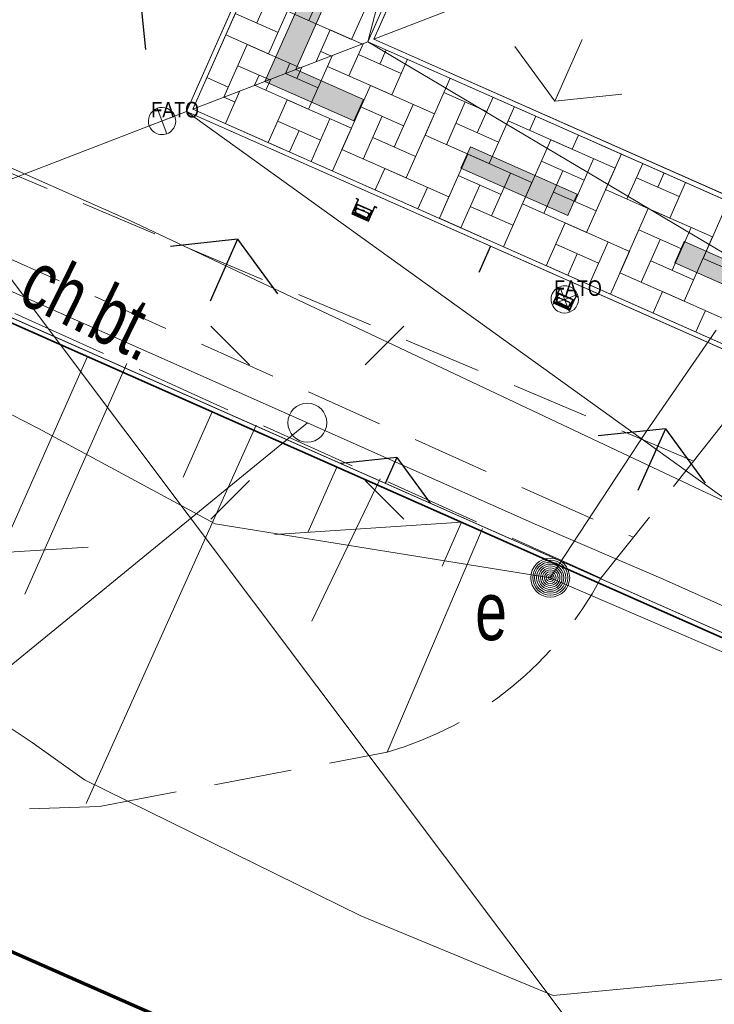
# Model space of a CAD drawing. Header units: metres. Extents: x -1013 to 1491576, y -5789570 to 1032.
# Tile 18 of 62: x -16 to -7, y -16 to -3. Entities that reach past the tile are written whole.
import ezdxf
from ezdxf.xclip import XClip

# ---------------------------------------------------------------- set-up
doc = ezdxf.new("R2010")
doc.units = ezdxf.units.M
doc.header["$MEASUREMENT"] = 0
doc.header["$XCLIPFRAME"] = 0
for name, pattern in [('2_BUBZ02', [1.75, 1.25, -0.5]), ('2_KTCR02', [1.5, 1, -0.5]), ('Kropki i Kreski', [7.2, 3.6, -1.8, 0, -1.8]), ('Przerywana', [4.8, 2.4, -2.4])]:
    doc.linetypes.add(name, pattern=pattern)
doc.layers.add('130-Z Teren', color=7, linetype='Continuous')
doc.layers.add('700-L Mapa 1_1000 dwg', color=7, linetype='Continuous')
for name, color, linetype, lineweight in [('130-Z Teren1', 7, 'Continuous', 13), ('130-Z Teren114', 113, 'Continuous', 25), ('130-Z Teren21', 37, 'Continuous', 5), ('130-Z Teren252', 70, 'Continuous', 13), ('130-Z Teren69', 41, 'Continuous', 13), ('130-Z Teren93', 254, 'Continuous', 13), ('130-Z Teren94', 9, 'Continuous', 13), ('310-W Oświetlenie1', 7, 'Continuous', 13), ('310-W Oświetlenie85', 1, 'Continuous', 25), ('450-K Belki21', 37, 'Continuous', 5), ('450-K Belki69', 41, 'Continuous', 13), ('703-L Płaszczyzny podejścia 2D3', 152, 'Continuous', 30), ('704-L Płaszczyzny podejścia 3D38', 171, 'Continuous', 35), ('720-L Oznakowanie lądowiska1', 7, 'Continuous', 13), ('720-L Oznakowanie lądowiska91', 255, 'Continuous', 13), ('720-L Oznakowanie lądowiska94', 9, 'Continuous', 13), ('798-L Zakres inwestycji9', 142, 'Continuous', 70), ('810-G Ogólne2', 4, 'Continuous', 20), ('ex_02_DXF_MZ_5_BUBZ_D_L_17', 9, 'Continuous', 18), ('ex_02_DXF_MZ_5_Dzialki7', 9, 'Continuous', 18), ('ex_02_DXF_MZ_5_KTCR_D_L_17', 9, 'Continuous', 18), ('ex_02_DXF_MZ_5_KTCR_E_T_17', 9, 'Continuous', 18), ('ex_02_DXF_MZ_5_SUPE_D_L_31', 9, 'Continuous', 18), ('ex_02_DXF_MZ_5_SUPW_D_L_05', 9, 'Continuous', 18), ('ex_02_DXF_MZ_5_SUSM_D_T_07', 9, 'Continuous', 18), ('ex_02_DXF_MZ_5_SUSM_D_T_37', 9, 'Continuous', 18), ('ex_02_DXF_MZ_5_SUUE_D_T_97', 9, 'Continuous', 18), ('ex_02_DXF_MZ_5_SUUE_E_T_87', 9, 'Continuous', 18)]:
    doc.layers.add(name, color=color, linetype=linetype, lineweight=lineweight)
doc.styles.add('STYL_AUTOMATYCZNY_1', font='arial.ttf', dxfattribs={"width": 0.7})
doc.styles.add('STYL_AUTOMATYCZNY_3', font='ARIALN.TTF')
doc.linetypes.add('Linia z krzyżyków', pattern='A,0,[1,88_A.L.04 Sytuacja 1_10001.Shx,S=0.15873,R=0,X=0,Y=0],-20,0', length=20)

# ---------------------------------------------------------------- blocks, each defined once
blk = doc.blocks.new('Rysunek_1_5', base_point=(-7447251.91, -5789835.327))
at = {"layer": 'ex_02_DXF_MZ_5_BUBZ_D_L_17', "color": 9, "linetype": '2_BUBZ02', "lineweight": 18}
blk.add_line((-8.501, -10.343), (-22.82, -3.876), dxfattribs=at)
at = {"layer": 'ex_02_DXF_MZ_5_BUBZ_D_L_17', "color": 9, "linetype": 'Continuous', "lineweight": 18}
for p, q in [((-14.581, -7.591), (-15.889, -10.547)), ((-12.923, -8.38), (-15.104, -13.233)), ((-12.923, -8.397), (-12.923, -8.38)), ((-11.334, -9.067), (-12.207, -10.896)), ((-10.018, -9.705), (-11.242, -12.576))]:
    blk.add_line(p, q, dxfattribs=at)
at = {"layer": 'ex_02_DXF_MZ_5_Dzialki7', "color": 9, "linetype": 'Continuous', "lineweight": 18}
blk.add_line((-30.9, 13.243), (13.78, -46.247), dxfattribs=at)
at = {"layer": 'ex_02_DXF_MZ_5_KTCR_D_L_17', "color": 9, "linetype": '2_KTCR02', "lineweight": 18}
for p, q in [((-7.312, -8.844), (-20.617, -3.226)), ((-21.84, -3.671), (-8.087, -9.816)), ((-7.312, -8.844), (-6.37, -7.638)), ((-8.501, -10.343), (-7.312, -8.844)), ((-14.932, -13.271), (-11.242, -12.576)), ((-15.831, -13.305), (-14.932, -13.271))]:
    blk.add_line(p, q, dxfattribs=at)
blk.add_arc((-12.493, -8.243), 4.51, 286.1057, 332.2514, dxfattribs=at)
at = {"layer": 'ex_02_DXF_MZ_5_SUPE_D_L_31', "color": 9, "linetype": 'Continuous', "lineweight": 18}
for p, q in [((-12.266, -8.349), (-22.258, -3.919)), ((-15.715, -8.423), (-20.985, -5.74)), ((-7.924, -8.469), (-7.024, -7.162)), ((-16.531, -11.839), (-12.266, -8.349)), ((-13.447, -9.648), (-15.715, -8.423)), ((-9.346, -9.649), (-12.266, -8.349)), ((-9.151, -10.337), (-7.924, -8.469)), ((-9.151, -10.337), (-13.447, -9.648)), ((-7.701, -10.357), (-9.346, -9.649)), ((-4.256, -12.453), (-9.151, -10.337)), ((-6.186, -11.037), (-7.701, -10.357)), ((-15.797, -12.454), (-18.5, -10.633)), ((-15.124, -12.93), (-15.797, -12.454)), ((-11.581, -14.675), (-15.124, -12.93)), ((-9.114, -15.698), (-11.581, -14.675)), ((-6.585, -15.46), (-9.114, -15.698))]:
    blk.add_line(p, q, dxfattribs=at)
at = {"layer": 'ex_02_DXF_MZ_5_SUPW_D_L_05', "color": 9, "linetype": 'Continuous', "lineweight": 18}
for p, q in [((-14.544, -5.755), (-37.126, 4.277)), ((1.45, -13.313), (-14.544, -5.755))]:
    blk.add_line(p, q, dxfattribs=at)
at = {"layer": 'ex_02_DXF_MZ_5_SUSM_D_T_07', "color": 9, "linetype": 'Continuous', "lineweight": 18}
for p, q in [((-13.008, -7.607), (-13.503, -7.112)), ((-11.523, -7.607), (-11.028, -7.112)), ((-13.008, -9.092), (-13.503, -9.587)), ((-11.523, -9.092), (-11.028, -9.587))]:
    blk.add_line(p, q, dxfattribs=at)
at = {"layer": 'ex_02_DXF_MZ_5_SUSM_D_T_37', "color": 9, "linetype": 'Continuous', "lineweight": 18}
blk.add_circle((-12.266, -8.349), 0.25, dxfattribs=at)
at = {"layer": 'ex_02_DXF_MZ_5_SUUE_D_T_97', "color": 9, "linetype": 'Continuous', "lineweight": 18}
for radius in [0.25, 0.225, 0.2, 0.175, 0.15, 0.125, 0.1, 0.075, 0.05, 0.025, 0.00715]:
    blk.add_circle((-9.151, -10.337), radius, dxfattribs=at)
at = {"layer": 'ex_02_DXF_MZ_5_KTCR_E_T_17', "color": 9, "linetype": 'Continuous', "lineweight": 18, "insert": (-15.841, -6.456), "char_height": 0.75, "attachment_point": 4, "rotation": 333.8377, "style": 'STYL_AUTOMATYCZNY_1'}
blk.add_mtext('\\A1;{\\pql;\\fArial|b0|i0|c238|p0;\\W0.700000;ch.bt.}', dxfattribs=at)
at = {"layer": 'ex_02_DXF_MZ_5_SUUE_E_T_87', "color": 9, "linetype": 'Continuous', "lineweight": 18, "insert": (-10.113, -10.769), "char_height": 0.75, "attachment_point": 4, "style": 'STYL_AUTOMATYCZNY_1'}
blk.add_mtext('\\A1;{\\pql;\\fArial|b0|i0|c238|p0;\\W0.700000;e}', dxfattribs=at)
blk = doc.blocks.new('*X5')
at = {"layer": '130-Z Teren93', "color": 254, "linetype": 'Continuous', "lineweight": 13}
for p, q in [((-11.733, -3.9), (-11.547, -3.481)), ((-11.943, -3.634), (-12.25, -4.327)), ((-11.943, -3.634), (-12.007, -3.778)), ((-11.611, -3.625), (-11.062, -3.868)), ((-11.256, -3.564), (-11.337, -3.747)), ((-12.339, -3.787), (-12.403, -3.931)), ((-11.184, -4.143), (-12.007, -3.778)), ((-10.981, -3.686), (-11.184, -4.143)), ((-12.547, -3.867), (-12.128, -4.052)), ((-12.25, -4.327), (-12.943, -4.02)), ((-12.798, -4.084), (-12.734, -3.939)), ((-11.458, -4.021), (-11.823, -4.844)), ((-11.458, -4.021), (-10.635, -4.386)), ((-10.433, -3.929), (-10.757, -4.66)), ((-13.13, -4.092), (-13.316, -4.511)), ((-9.965, -4.355), (-10.514, -4.112)), ((-13.339, -4.172), (-13.194, -4.236)), ((-12.524, -4.205), (-12.767, -4.754)), ((-12.524, -4.205), (-11.701, -4.57)), ((-10.91, -4.264), (-11.153, -4.813)), ((-10.483, -4.782), (-10.24, -4.233)), ((-9.884, -4.172), (-10.087, -4.629)), ((-9.61, -4.293), (-9.934, -5.025)), ((-9.61, -4.293), (-9.691, -4.476)), ((-11.031, -4.539), (-11.58, -4.295)), ((-11.549, -4.966), (-11.306, -4.417)), ((-10.635, -4.386), (-11, -5.209)), ((-9.417, -4.598), (-9.336, -4.415)), ((-12.097, -4.722), (-12.646, -4.479)), ((-11.976, -4.448), (-12.219, -4.997)), ((-10.361, -4.507), (-9.813, -4.75)), ((-8.868, -4.841), (-9.691, -4.476)), ((-12.493, -4.875), (-12.371, -4.601)), ((-11.701, -4.57), (-11.944, -5.118)), ((-9.934, -5.025), (-10.757, -4.66)), ((-8.787, -4.658), (-8.868, -4.841)), ((-11.427, -4.691), (-10.878, -4.934)), ((-9.142, -4.719), (-9.507, -5.542)), ((-9.142, -4.719), (-8.32, -5.084)), ((-11, -5.209), (-11.823, -4.844)), ((-10.208, -4.903), (-10.573, -5.726)), ((-10.208, -4.903), (-9.386, -5.268)), ((-8.239, -4.901), (-8.441, -5.358)), ((-8.715, -5.237), (-9.264, -4.994)), ((-8.594, -4.962), (-8.837, -5.511)), ((-8.167, -5.48), (-7.964, -5.023)), ((-11.274, -5.087), (-11.396, -5.361)), ((-11.274, -5.087), (-10.451, -5.452)), ((-9.781, -5.421), (-10.33, -5.177)), ((-9.66, -5.146), (-9.903, -5.695)), ((-9.233, -5.664), (-8.99, -5.115)), ((-8.32, -5.084), (-8.684, -5.907)), ((-7.69, -5.144), (-7.771, -5.327)), ((-10.299, -5.848), (-10.056, -5.299)), ((-9.386, -5.268), (-9.75, -6.091)), ((-8.045, -5.205), (-7.497, -5.448)), ((-7.416, -5.266), (-7.618, -5.723)), ((-10.726, -5.33), (-10.847, -5.604)), ((-9.111, -5.389), (-8.563, -5.632)), ((-7.618, -5.723), (-8.441, -5.358)), ((-10.451, -5.452), (-10.573, -5.726)), ((-8.684, -5.907), (-9.507, -5.542)), ((-6.867, -5.509), (-7.191, -6.24)), ((-10.177, -5.573), (-9.629, -5.816)), ((-7.893, -5.601), (-8.257, -6.424)), ((-7.893, -5.601), (-7.07, -5.966)), ((-9.75, -6.091), (-10.573, -5.726)), ((-8.959, -5.785), (-9.202, -6.334)), ((-8.959, -5.785), (-8.136, -6.15)), ((-7.466, -6.119), (-8.014, -5.875)), ((-7.344, -5.844), (-7.587, -6.393)), ((-8.532, -6.302), (-9.08, -6.059)), ((-8.41, -6.028), (-8.653, -6.577)), ((-7.983, -6.546), (-7.74, -5.997)), ((-7.07, -5.966), (-7.434, -6.789)), ((-8.927, -6.455), (-8.806, -6.181)), ((-8.136, -6.15), (-8.379, -6.698)), ((-7.861, -6.271), (-7.313, -6.514)), ((-6.368, -6.605), (-7.191, -6.24)), ((-7.434, -6.789), (-8.257, -6.424)), ((-7.709, -6.667), (-7.83, -6.941)), ((-7.709, -6.667), (-6.886, -7.032)), ((-7.16, -6.91), (-7.282, -7.184))]:
    blk.add_line(p, q, dxfattribs=at)
blk = doc.blocks.new('*X6')
at = {"layer": '130-Z Teren93', "color": 254, "linetype": 'Continuous', "lineweight": 13}
for p, q in [((-12.003, -2.64), (-12.246, -3.188)), ((-11.333, -2.609), (-11.698, -3.431)), ((-12.916, -3.22), (-12.673, -2.671)), ((-12.399, -2.793), (-12.764, -3.615)), ((-12.642, -3.341), (-13.191, -3.098)), ((-11.698, -3.431), (-12.521, -3.067)), ((-12.764, -3.615), (-13.312, -3.372)), ((-12.151, -3.714), (-11.972, -3.31)), ((-11.568, -3.489), (-11.972, -3.31)), ((-13.339, -4.172), (-13.038, -3.494)), ((-12.359, -3.795), (-13.038, -3.494)), ((-12.094, -3.584), (-11.964, -3.642)), ((-13.159, -3.768), (-12.755, -3.947)), ((-12.547, -3.867), (-12.489, -3.737)), ((-12.885, -3.89), (-12.943, -4.02)), ((-13.281, -4.042), (-13.555, -3.921)), ((-13.281, -4.042), (-13.339, -4.172))]:
    blk.add_line(p, q, dxfattribs=at)

msp = doc.modelspace()

# ---------------------------------------------------------------- hatches: boundary and pattern name
at = {"layer": '130-Z Teren114', "linetype": 'Continuous', "lineweight": 25}
h = msp.add_hatch(dxfattribs=at)
h.set_pattern_fill('trawa_0001', color=113, style=0, pattern_type=2)
h.set_pattern_definition([(336.1, (-9.575, 8.27), (2.4308, 5.4856), [0.866, -2.5981]), (336.1, (-9.207, 4.825), (2.4308, 5.4856), [0.866, -2.5981]), (276.1, (-9.575, 8.27), (5.966, 0.6377), [0.866, -2.5981]), (276.1, (-6.408, 6.8664), (5.966, 0.6377), [0.866, -2.5981]), (36.1, (-9.575, 8.27), (-3.5352, 4.8479), [0.866, -2.5981]), (36.1, (-6.408, 6.8664), (-3.5352, 4.8479), [0.866, -2.5981])])
h.paths.add_polyline_path([(-13.814, -4.356), (-3.07, 19.891), (-4.765, 24.284), (-18.207, -6.051)])
h = msp.add_hatch(dxfattribs=at)
h.set_pattern_fill('trawa_0001', color=113, style=0, pattern_type=2)
h.set_pattern_definition([(246.1, (-2.193, -10.8614), (-5.4856, 2.4308), [0.866, -2.5981]), (246.1, (-5.6373, -11.2295), (-5.4856, 2.4308), [0.866, -2.5981]), (186.1, (-2.193, -10.8614), (-0.6377, 5.966), [0.866, -2.5981]), (186.1, (-3.596, -14.0284), (-0.6377, 5.966), [0.866, -2.5981]), (306.1, (-2.193, -10.8614), (4.8479, 3.5352), [0.866, -2.5981]), (306.1, (-3.596, -14.0284), (4.8479, 3.5352), [0.866, -2.5981])])
h.paths.add_polyline_path([(-13.814, -4.356), (-18.207, -6.051), (-0.669, -13.823), (0.68, -10.778)])
at = {"layer": '130-Z Teren252', "linetype": 'Continuous', "lineweight": 13}
h = msp.add_hatch(dxfattribs=at)
h.set_pattern_fill('trawa_0001', color=70, style=0, pattern_type=2)
h.set_pattern_definition([(336.1, (-5.004, 6.244), (2.4308, 5.4856), [0.866, -2.5981]), (336.1, (-4.636, 2.7997), (2.4308, 5.4856), [0.866, -2.598]), (276.1, (-5.004, 6.244), (5.966, 0.6377), [0.866, -2.5981]), (276.1, (-1.837, 4.841), (5.966, 0.6377), [0.866, -2.5981]), (36.1, (-5.004, 6.244), (-3.5352, 4.848), [0.866, -2.5981]), (36.1, (-1.837, 4.841), (-3.5352, 4.848), [0.866, -2.5981])])
h.paths.add_polyline_path([(-7.207, 6.061), (-11.412, -3.429), (-6.214, -1.423), (-3.605, 4.465)])
h = msp.add_hatch(dxfattribs=at)
h.set_pattern_fill('trawa_0001', color=70, style=0, pattern_type=2)
h.set_pattern_definition([(66.1, (-0.167, -6.29), (-5.4856, 2.4308), [0.866, -2.5981]), (66.1, (3.277, -5.922), (-5.4856, 2.4308), [0.866, -2.5981]), (6.1, (-0.167, -6.29), (-0.6377, 5.966), [0.866, -2.5981]), (6.1, (1.236, -3.123), (-0.6377, 5.966), [0.866, -2.5981]), (126.1, (-0.167, -6.29), (4.848, 3.5352), [0.866, -2.5981]), (126.1, (1.236, -3.123), (4.848, 3.5352), [0.866, -2.5981])])
h.paths.add_polyline_path([(-11.412, -3.429), (1.418, -9.114), (3.014, -5.512), (-6.214, -1.423)])
at = {"layer": '720-L Oznakowanie lądowiska91', "linetype": 'Continuous', "lineweight": 13}
for points in [[(-12.811, -3.969), (-11.668, -4.475), (-11.546, -4.201), (-12.415, -3.816), (-12.03, -2.947), (-12.304, -2.826)], [(-8.925, -5.691), (-8.804, -5.416), (-10.175, -4.809), (-10.297, -5.083)], [(-6.182, -6.906), (-6.072, -6.656), (-6.061, -6.632), (-6.27, -6.539), (-7.432, -6.024), (-7.554, -6.298)]]:
    msp.add_hatch(color=8, dxfattribs=at).paths.add_polyline_path(points)

# ---------------------------------------------------------------- linework, layer by layer
at = {"layer": '130-Z Teren1', "color": 7, "linetype": 'Continuous', "lineweight": 13, "flags": 128}
for points in [[(-13.814, -4.356), (-3.07, 19.891), (-4.765, 24.284), (-18.207, -6.051)], [(-7.982, 8.657), (-3.039, 19.811), (-2.173, 17.568), (-6.427, 7.969), (-2.77, 6.348), (-3.175, 5.434), (-3.581, 4.52), (-7.238, 6.14), (-11.491, -3.46), (-13.734, -4.325), (-8.792, 6.829)], [(-7.207, 6.061), (-11.412, -3.429), (-6.214, -1.423), (-3.605, 4.465)], [(-11.412, -3.429), (1.418, -9.114), (3.014, -5.512), (-6.214, -1.423)], [(-13.734, -4.325), (-11.491, -3.46), (1.448, -9.194), (3.069, -5.536), (4.897, -6.347), (3.277, -10.004), (9.537, -12.778), (10.402, -15.021), (2.588, -11.558), (1.19, -14.712), (-0.638, -13.902), (0.76, -10.748)], [(-13.814, -4.356), (0.68, -10.778), (-0.669, -13.823), (-18.207, -6.051)]]:
    msp.add_lwpolyline(points, close=True, dxfattribs=at)
at = {"layer": '130-Z Teren1', "color": 7, "linetype": 'Continuous', "lineweight": 13}
for points in [[(-15.086, -7.5), (-16.203, -10.019)], [(-13.486, -8.209), (-13.859, -9.048)], [(-11.886, -8.918), (-12.259, -9.757)], [(-10.287, -9.626), (-10.536, -10.188)]]:
    msp.add_lwpolyline(points, dxfattribs=at)
at = {"layer": '130-Z Teren1', "color": 7, "linetype": 'Przerywana', "lineweight": 13}
msp.add_lwpolyline([(-10.287, -9.626), (-20.147, -10.28)], dxfattribs=at)
at = {"layer": '130-Z Teren21', "color": 37, "linetype": 'Continuous', "lineweight": 5}
for p, q in [((-13.814, -4.356), (-3.07, 19.891)), ((-13.734, -4.325), (-3.039, 19.811)), ((-11.491, -3.46), (-7.238, 6.14)), ((-11.412, -3.429), (-7.207, 6.061)), ((1.448, -9.194), (-11.491, -3.46)), ((1.418, -9.114), (-11.412, -3.429)), ((0.68, -10.778), (-13.814, -4.356)), ((0.76, -10.748), (-13.734, -4.325))]:
    msp.add_line(p, q, dxfattribs=at)
at = {"layer": '130-Z Teren69', "color": 41, "linetype": 'Kropki i Kreski', "lineweight": 13}
for p, q in [((-13.734, -4.325), (-3.039, 19.811)), ((-7.238, 6.14), (-11.491, -3.46)), ((1.448, -9.194), (-11.491, -3.46)), ((0.76, -10.748), (-13.734, -4.325))]:
    msp.add_line(p, q, dxfattribs=at)
at = {"layer": '130-Z Teren94', "color": 9, "linetype": 'Continuous', "lineweight": 13}
for p, q in [((-8.792, 6.829), (-11.491, -3.46)), ((0.76, -10.748), (-11.491, -3.46)), ((-13.814, -4.356), (-0.669, -13.823))]:
    msp.add_line(p, q, dxfattribs=at)
at = {"layer": '310-W Oświetlenie1', "color": 7, "linetype": 'Continuous', "lineweight": 13}
for p, q in [((-14.293, -4.541), (-13.967, -4.415)), ((-14.067, -4.641), (-14.193, -4.315)), ((-8.902, -6.93), (-9.028, -6.604)), ((-9.128, -6.83), (-8.801, -6.704))]:
    msp.add_line(p, q, dxfattribs=at)
at = {"layer": '310-W Oświetlenie1', "color": 7, "linetype": 'Continuous', "lineweight": 13, "flags": 128}
for points in [[(-14.059, -4.318, 1), (-14.201, -4.638, 1)], [(-8.894, -6.607, 1), (-9.036, -6.927, 1)]]:
    msp.add_lwpolyline(points, format="xyb", close=True, dxfattribs=at)
at = {"layer": '310-W Oświetlenie85', "color": 1, "linetype": 'Continuous', "lineweight": 25}
for p, q in [((-11.638, -5.539), (-11.694, -5.668)), ((-11.682, -5.651), (-11.635, -5.544)), ((-11.624, -5.545), (-11.661, -5.628)), ((-11.658, -5.629), (-11.623, -5.55)), ((-11.641, -5.471), (-11.642, -5.474)), ((-11.642, -5.474), (-11.614, -5.486)), ((-11.61, -5.484), (-11.641, -5.471)), ((-11.614, -5.486), (-11.638, -5.539)), ((-11.425, -5.633), (-11.638, -5.539)), ((-11.638, -5.539), (-11.635, -5.541)), ((-11.635, -5.541), (-11.61, -5.484)), ((-11.635, -5.544), (-11.626, -5.548)), ((-11.623, -5.55), (-11.533, -5.59)), ((-11.694, -5.668), (-11.482, -5.762)), ((-11.478, -5.752), (-11.69, -5.658)), ((-11.474, -5.743), (-11.686, -5.649)), ((-11.661, -5.628), (-11.658, -5.629)), ((-11.647, -5.607), (-11.658, -5.631)), ((-11.658, -5.631), (-11.651, -5.634)), ((-11.651, -5.634), (-11.64, -5.61)), ((-11.649, -5.635), (-11.638, -5.611)), ((-11.64, -5.61), (-11.647, -5.607)), ((-11.576, -5.686), (-11.642, -5.656)), ((-11.575, -5.684), (-11.641, -5.655)), ((-11.618, -5.601), (-11.568, -5.623)), ((-11.618, -5.603), (-11.552, -5.632)), ((-11.575, -5.684), (-11.508, -5.714)), ((-11.565, -5.622), (-11.563, -5.618)), ((-11.565, -5.622), (-11.565, -5.622)), ((-11.563, -5.618), (-11.548, -5.624)), ((-11.485, -5.662), (-11.552, -5.632)), ((-11.534, -5.631), (-11.548, -5.624)), ((-11.535, -5.635), (-11.534, -5.631)), ((-11.535, -5.635), (-11.535, -5.635)), ((-11.485, -5.66), (-11.534, -5.638)), ((-11.443, -5.629), (-11.533, -5.59)), ((-11.489, -5.706), (-11.478, -5.682)), ((-11.487, -5.707), (-11.476, -5.682)), ((-11.482, -5.762), (-11.425, -5.633)), ((-11.478, -5.709), (-11.443, -5.629)), ((-11.478, -5.741), (-11.431, -5.635)), ((-11.476, -5.682), (-11.469, -5.686)), ((-11.439, -5.628), (-11.475, -5.71)), ((-11.431, -5.635), (-11.44, -5.631)), ((-11.403, -5.576), (-11.428, -5.632)), ((-11.428, -5.632), (-11.425, -5.633)), ((-11.425, -5.633), (-11.402, -5.58)), ((-11.373, -5.589), (-11.403, -5.576)), ((-11.402, -5.58), (-11.374, -5.592)), ((-11.374, -5.592), (-11.373, -5.589)), ((-11.576, -5.686), (-11.509, -5.715)), ((-11.48, -5.71), (-11.487, -5.707)), ((-11.469, -5.686), (-11.48, -5.71)), ((-11.475, -5.71), (-11.478, -5.709)), ((-9.055, -6.684), (-9.112, -6.812)), ((-9.1, -6.795), (-9.052, -6.689)), ((-9.042, -6.69), (-9.078, -6.772)), ((-9.075, -6.774), (-9.04, -6.694)), ((-9.058, -6.615), (-9.059, -6.618)), ((-9.059, -6.618), (-9.031, -6.63)), ((-9.027, -6.629), (-9.058, -6.615)), ((-9.031, -6.63), (-9.055, -6.684)), ((-8.843, -6.778), (-9.055, -6.684)), ((-9.055, -6.684), (-9.052, -6.685)), ((-9.052, -6.685), (-9.027, -6.629)), ((-9.052, -6.689), (-9.043, -6.693)), ((-9.04, -6.694), (-8.95, -6.734)), ((-9.112, -6.812), (-8.899, -6.906)), ((-8.895, -6.897), (-9.107, -6.803)), ((-8.891, -6.888), (-9.103, -6.794)), ((-9.078, -6.772), (-9.075, -6.774)), ((-9.064, -6.751), (-9.075, -6.775)), ((-9.075, -6.775), (-9.068, -6.779)), ((-9.068, -6.779), (-9.057, -6.754)), ((-9.066, -6.779), (-9.055, -6.755)), ((-9.057, -6.754), (-9.064, -6.751)), ((-8.993, -6.83), (-9.059, -6.801)), ((-8.992, -6.829), (-9.058, -6.799)), ((-9.036, -6.747), (-8.969, -6.777)), ((-9.035, -6.746), (-8.985, -6.768)), ((-8.982, -6.766), (-8.98, -6.762)), ((-8.982, -6.766), (-8.982, -6.766)), ((-8.98, -6.762), (-8.965, -6.769)), ((-8.903, -6.806), (-8.969, -6.777)), ((-8.951, -6.775), (-8.965, -6.769)), ((-8.953, -6.779), (-8.951, -6.775)), ((-8.953, -6.779), (-8.953, -6.779)), ((-8.902, -6.805), (-8.951, -6.783)), ((-8.86, -6.774), (-8.95, -6.734)), ((-8.899, -6.906), (-8.843, -6.778)), ((-8.896, -6.853), (-8.86, -6.774)), ((-8.895, -6.886), (-8.848, -6.779)), ((-8.856, -6.772), (-8.893, -6.855)), ((-8.848, -6.779), (-8.857, -6.775)), ((-8.82, -6.72), (-8.845, -6.777)), ((-8.845, -6.777), (-8.843, -6.778)), ((-8.843, -6.778), (-8.819, -6.724)), ((-8.79, -6.734), (-8.82, -6.72)), ((-8.819, -6.724), (-8.791, -6.737)), ((-8.791, -6.737), (-8.79, -6.734)), ((-8.993, -6.83), (-8.926, -6.86)), ((-8.992, -6.829), (-8.926, -6.858)), ((-8.906, -6.85), (-8.895, -6.826)), ((-8.904, -6.851), (-8.893, -6.827)), ((-8.897, -6.854), (-8.904, -6.851)), ((-8.886, -6.83), (-8.897, -6.854)), ((-8.893, -6.855), (-8.896, -6.853)), ((-8.893, -6.827), (-8.886, -6.83))]:
    msp.add_line(p, q, dxfattribs=at)
for centre, radius, start, end in [((-11.635, -5.641), 0.0169, 156.1008, 246.1008), ((-11.635, -5.641), 0.015, 156.1008, 246.1008), ((-11.624, -5.617), 0.0169, 66.1008, 156.1008), ((-11.624, -5.617), 0.015, 66.1008, 156.1008), ((-11.567, -5.621), 0.00234, 246.1008, 336.1008), ((-11.533, -5.636), 0.00234, 156.1008, 246.1008), ((-11.491, -5.675), 0.0169, 336.1008, 66.1008), ((-11.491, -5.675), 0.015, 336.1008, 66.1008), ((-11.502, -5.7), 0.0169, 246.1008, 336.1008), ((-11.502, -5.7), 0.015, 246.1008, 336.1008), ((-9.052, -6.785), 0.0169, 156.1008, 246.1008), ((-9.052, -6.785), 0.015, 156.1008, 246.1008), ((-9.042, -6.761), 0.0169, 66.1008, 156.1008), ((-9.042, -6.761), 0.015, 66.1008, 156.1008), ((-8.984, -6.765), 0.00234, 246.1008, 336.1008), ((-8.95, -6.78), 0.00234, 156.1008, 246.1008), ((-8.909, -6.82), 0.015, 336.1008, 66.1008), ((-8.909, -6.82), 0.0169, 336.1008, 66.1008), ((-8.919, -6.844), 0.015, 246.1008, 336.1008), ((-8.919, -6.844), 0.0169, 246.1008, 336.1008)]:
    msp.add_arc(centre, radius, start, end, dxfattribs=at)
for p in [(-11.651, -5.634), (-11.649, -5.635), (-11.618, -5.601), (-11.618, -5.603), (-11.485, -5.66), (-11.485, -5.662), (-11.489, -5.706), (-11.487, -5.707), (-9.068, -6.779), (-9.066, -6.779), (-9.036, -6.747), (-9.035, -6.746), (-8.903, -6.806), (-8.902, -6.805), (-8.906, -6.85), (-8.904, -6.851)]:
    msp.add_point(p, dxfattribs=at)
at = {"layer": '450-K Belki21', "color": 37, "linetype": 'Continuous', "lineweight": 5}
for p, q in [((-18.207, -6.051), (-0.669, -13.823)), ((-18.286, -6.082), (-0.693, -13.878))]:
    msp.add_line(p, q, dxfattribs=at)
at = {"layer": '450-K Belki69', "color": 41, "linetype": 'Kropki i Kreski', "lineweight": 13}
msp.add_line((-18.286, -6.082), (-0.693, -13.878), dxfattribs=at)
at = {"layer": '703-L Płaszczyzny podejścia 2D3', "color": 152, "linetype": 'Continuous', "lineweight": 30}
msp.add_circle((8.227, 10.355), 1021.659, dxfattribs=at)
at = {"layer": '704-L Płaszczyzny podejścia 3D38', "color": 171, "linetype": 'Continuous', "lineweight": 35, "flags": 128}
msp.add_lwpolyline([(-18.286, -6.082), (12.159, -19.572)], dxfattribs=at)
at = {"layer": '720-L Oznakowanie lądowiska1', "color": 7, "linetype": 'Continuous', "lineweight": 13, "flags": 128}
for points in [[(-12.811, -3.969), (-12.304, -2.826), (-12.03, -2.947), (-12.415, -3.816), (-11.546, -4.201), (-11.668, -4.475)], [(-8.925, -5.691), (-8.804, -5.416), (-10.175, -4.809), (-10.297, -5.083)], [(-6.182, -6.906), (-6.072, -6.656), (-6.061, -6.632), (-6.27, -6.539), (-7.432, -6.024), (-7.554, -6.298)]]:
    msp.add_lwpolyline(points, close=True, dxfattribs=at)
at = {"layer": '720-L Oznakowanie lądowiska94', "color": 9, "linetype": 'Continuous', "lineweight": 13}
msp.add_line((-12.811, -3.969), (-12.415, -3.816), dxfattribs=at)
at = {"layer": '798-L Zakres inwestycji9', "color": 142, "linetype": 'Linia z krzyżyków', "lineweight": 70}
msp.add_lwpolyline([(-11.808, 31.551), (35.146, 11.302), (17.379, -29.897), (8.59, -26.107), (-4.62, -20.177), (-29.409, -9.263)], close=True, dxfattribs=at)
at = {"layer": '810-G Ogólne2', "color": 4, "linetype": 'Continuous', "lineweight": 20}
msp.add_lwpolyline([(-18.286, -6.082), (-4.796, 24.363), (25.649, 10.872), (12.159, -19.572)], close=True, dxfattribs=at)

# ---------------------------------------------------------------- block references
at = {"layer": '130-Z Teren', "color": 7, "lineweight": 13}
for name in ['*X6', '*X5']:
    msp.add_blockref(name, (0, 0), dxfattribs=at)
at = {"layer": '700-L Mapa 1_1000 dwg', "color": 52, "linetype": 'Continuous', "lineweight": 25}
ref = msp.add_blockref('Rysunek_1_5', (-7447251.91, -5789835.327), dxfattribs=at)
XClip(ref).set_block_clipping_path([(-454.4097296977, -337.82710067), (350.5902703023, 167.17289933)])

# ---------------------------------------------------------------- texts
at = {"layer": '310-W Oświetlenie1', "color": 7, "lineweight": 13, "char_height": 0.2, "attachment_point": 4, "style": 'STYL_AUTOMATYCZNY_3'}
for insert in [(-14.267, -4.334), (-9.101, -6.623)]:
    msp.add_mtext('\\A1;{\\pql;\\fArial Narrow|b0|i0|c238|p0;\\W1.000000;FATO}', dxfattribs=dict(at, insert=insert))

doc.saveas('drawing.dxf')
